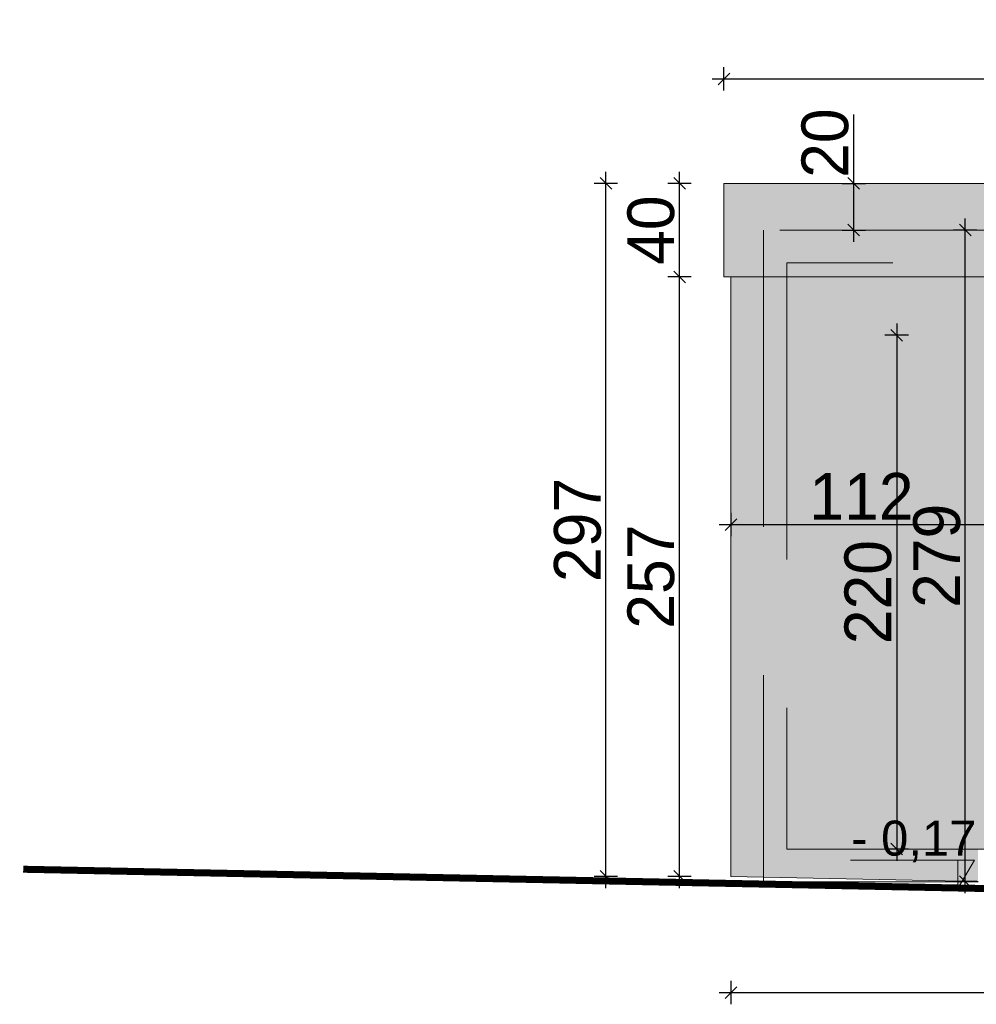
# Model space of a CAD drawing. Header units: millimetres. Extents: x 1962 to 3194, y -795 to -219.
# Tile 238 of 256: x 2763.08 to 2767.17, y -476.45 to -472.24. Entities that reach past the tile are written whole.
import ezdxf

# ---------------------------------------------------------------- set-up
doc = ezdxf.new("R2010")
doc.units = ezdxf.units.MM
doc.linetypes.add('HIDDEN', pattern=[9.525, 6.35, -3.175])
doc.layers.get('0').update_dxf_attribs({"lineweight": 5})
doc.layers.get('Defpoints').update_dxf_attribs({"lineweight": 9})
for name, color, linetype, lineweight in [('A_elewacje kolorystyka', 252, 'Continuous', 9), ('A_hidden', 137, 'HIDDEN', 9), ('A_koty wysokośc.', 53, 'Continuous', 9), ('A_przekrojowe', 42, 'Continuous', 9), ('A_widok', 142, 'Continuous', 9), ('A_wymiary kasetony elewacyjne', 64, 'Continuous', 9)]:
    doc.layers.add(name, color=color, linetype=linetype, lineweight=lineweight)
doc.styles.get("Standard").update_dxf_attribs({"font": 'arial.ttf'})
doc.styles.add('wymiary pzt', font='txt')
doc.dimstyles.new('wymiary detale', dxfattribs={"dimtxt": 0.2, "dimasz": 0.05, "dimexe": 0.05, "dimexo": 0, "dimgap": 0.02, "dimtad": 1, "dimdec": 0, "dimlfac": 100, "dimzin": 0, "dimtxsty": 'wymiary pzt', "dimblk": 'OBLIQUE', "dimcen": 0.1, "dimdle": 0.05, "dimadec": 1, "dimazin": 0, "dimtfac": 1, "dimtmove": 0, "dimatfit": 3, "dimfxl": 0, "dimarcsym": 0})

# ---------------------------------------------------------------- blocks, each defined once
blk = doc.blocks.new('zw$CA91')
at = {"layer": 'A_koty wysokośc.'}
h = blk.add_hatch(color=256, dxfattribs=at)
h.dxf.hatch_style = 1
h.paths.add_polyline_path([(-0.448, 0.753), (0, 0), (0, 0.753)])
blk.add_lwpolyline([(2.874, 0.753), (-0.448, 0.753), (0, 0), (0, 0.753)], dxfattribs=at)
blk = doc.blocks.new('_Oblique')
at = {"color": 0, "linetype": 'ByBlock', "lineweight": -2}
blk.add_line((-0.5, -0.5), (0.5, 0.5), dxfattribs=at)
blk = doc.blocks.new('*D259')
at = {"layer": 'A_wymiary kasetony elewacyjne', "color": 0, "lineweight": -2}
for p, q in [((2766.1222, -474.3488), (2766.1222, -474.4488)), ((2767.2402, -474.3488), (2767.2402, -474.4488)), ((2766.0722, -474.3988), (2767.2902, -474.3988))]:
    blk.add_line(p, q, dxfattribs=at)
at = {"layer": 'Defpoints', "color": 0}
for p in [(2766.1222, -473.338), (2767.2402, -473.338), (2767.2402, -474.3988)]:
    blk.add_point(p, dxfattribs=at)
at = {"layer": 'A_wymiary kasetony elewacyjne', "color": 0, "lineweight": -2, "xscale": 0.05, "yscale": 0.05, "zscale": 0.05}
for p, rotation in [((2766.1222, -474.3988), 180.000000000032), ((2767.2402, -474.3988), 3.204451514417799e-11)]:
    blk.add_blockref('_Oblique', p, dxfattribs=dict(at, rotation=rotation))
at = {"layer": 'A_wymiary kasetony elewacyjne', "color": 0, "insert": (2766.6812, -474.2778), "char_height": 0.2, "attachment_point": 5, "style": 'wymiary pzt'}
blk.add_mtext('112', dxfattribs=at)
blk = doc.blocks.new('*D433')
at = {"layer": 'A_wymiary kasetony elewacyjne', "color": 0, "lineweight": -2}
for p, q in [((2765.9027, -475.9552), (2765.9027, -473.288)), ((2765.9527, -473.338), (2765.8527, -473.338)), ((2765.9527, -475.9052), (2765.8527, -475.9052))]:
    blk.add_line(p, q, dxfattribs=at)
at = {"layer": 'Defpoints', "color": 0}
for p in [(2765.9027, -473.338), (2766.1222, -473.338), (2766.1222, -475.9052)]:
    blk.add_point(p, dxfattribs=at)
at = {"layer": 'A_wymiary kasetony elewacyjne', "color": 0, "lineweight": -2, "xscale": 0.05, "yscale": 0.05, "zscale": 0.05}
for p, rotation in [((2765.9027, -473.338), 89.99999999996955), ((2765.9027, -475.9052), 269.9999999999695)]:
    blk.add_blockref('_Oblique', p, dxfattribs=dict(at, rotation=rotation))
at = {"layer": 'A_wymiary kasetony elewacyjne', "color": 0, "insert": (2765.7807, -474.6216), "char_height": 0.2, "attachment_point": 5, "rotation": 90, "style": 'wymiary pzt'}
blk.add_mtext('257', dxfattribs=at)
blk = doc.blocks.new('*D435')
at = {"layer": 'A_wymiary kasetony elewacyjne', "color": 0, "lineweight": -2}
for p, q in [((2766.8318, -473.538), (2766.8318, -475.838)), ((2766.8818, -473.588), (2766.7818, -473.588)), ((2766.8818, -475.788), (2766.7818, -475.788))]:
    blk.add_line(p, q, dxfattribs=at)
at = {"layer": 'Defpoints', "color": 0}
for p in [(2767.2402, -473.588), (2766.8318, -475.788), (2768.2002, -475.788)]:
    blk.add_point(p, dxfattribs=at)
at = {"layer": 'A_wymiary kasetony elewacyjne', "color": 0, "lineweight": -2, "xscale": 0.05, "yscale": 0.05, "zscale": 0.05}
for p, rotation in [((2766.8318, -473.588), 90.00000000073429), ((2766.8318, -475.788), 270.0000000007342)]:
    blk.add_blockref('_Oblique', p, dxfattribs=dict(at, rotation=rotation))
at = {"layer": 'A_wymiary kasetony elewacyjne', "color": 0, "insert": (2766.7097, -474.688), "char_height": 0.2, "attachment_point": 5, "rotation": 90, "style": 'wymiary pzt'}
blk.add_mtext('220', dxfattribs=at)
blk = doc.blocks.new('*D436')
at = {"layer": 'A_wymiary kasetony elewacyjne', "color": 0, "lineweight": -2}
for p, q in [((2767.1252, -475.9772), (2767.1252, -473.088)), ((2767.1752, -473.138), (2767.0752, -473.138)), ((2767.1752, -475.9272), (2767.0752, -475.9272))]:
    blk.add_line(p, q, dxfattribs=at)
at = {"layer": 'Defpoints', "color": 0}
for p in [(2767.1252, -473.138), (2767.2402, -473.138), (2767.2402, -475.9272)]:
    blk.add_point(p, dxfattribs=at)
at = {"layer": 'A_wymiary kasetony elewacyjne', "color": 0, "lineweight": -2, "xscale": 0.05, "yscale": 0.05, "zscale": 0.05}
for p, rotation in [((2767.1252, -473.138), 90), ((2767.1252, -475.9272), 270)]:
    blk.add_blockref('_Oblique', p, dxfattribs=dict(at, rotation=rotation))
at = {"layer": 'A_wymiary kasetony elewacyjne', "color": 0, "insert": (2767.0041, -474.5326), "char_height": 0.2, "attachment_point": 5, "rotation": 90, "style": 'wymiary pzt'}
blk.add_mtext('279', dxfattribs=at)
blk = doc.blocks.new('*D443')
at = {"layer": 'A_wymiary kasetony elewacyjne', "color": 0, "lineweight": -2}
for p, q in [((2765.9027, -473.388), (2765.9027, -472.888)), ((2765.9527, -472.938), (2765.8527, -472.938)), ((2765.9527, -473.338), (2765.8527, -473.338))]:
    blk.add_line(p, q, dxfattribs=at)
at = {"layer": 'Defpoints', "color": 0}
for p in [(2765.9027, -472.938), (2766.0922, -472.938), (2766.1222, -473.338)]:
    blk.add_point(p, dxfattribs=at)
at = {"layer": 'A_wymiary kasetony elewacyjne', "color": 0, "lineweight": -2, "xscale": 0.05, "yscale": 0.05, "zscale": 0.05}
for p, rotation in [((2765.9027, -472.938), 90), ((2765.9027, -473.338), 270)]:
    blk.add_blockref('_Oblique', p, dxfattribs=dict(at, rotation=rotation))
at = {"layer": 'A_wymiary kasetony elewacyjne', "color": 0, "insert": (2765.7807, -473.138), "char_height": 0.2, "attachment_point": 5, "rotation": 90, "style": 'wymiary pzt'}
blk.add_mtext('40', dxfattribs=at)
blk = doc.blocks.new('*D444')
at = {"layer": 'A_wymiary kasetony elewacyjne', "color": 0, "lineweight": -2}
for p, q in [((2766.6478, -472.938), (2766.6478, -472.643)), ((2766.5978, -472.938), (2766.6978, -472.938)), ((2766.6478, -473.188), (2766.6478, -472.938)), ((2766.5978, -473.138), (2766.6978, -473.138))]:
    blk.add_line(p, q, dxfattribs=at)
at = {"layer": 'Defpoints', "color": 0}
for p in [(2766.0922, -472.938), (2766.6478, -472.938), (2766.0922, -473.138)]:
    blk.add_point(p, dxfattribs=at)
at = {"layer": 'A_wymiary kasetony elewacyjne', "color": 0, "lineweight": -2, "xscale": 0.05, "yscale": 0.05, "zscale": 0.05}
for p, rotation in [((2766.6478, -472.938), 90), ((2766.6478, -473.138), 270)]:
    blk.add_blockref('_Oblique', p, dxfattribs=dict(at, rotation=rotation))
at = {"layer": 'A_wymiary kasetony elewacyjne', "color": 0, "insert": (2766.5257, -472.7655), "char_height": 0.2, "attachment_point": 5, "rotation": 90, "style": 'wymiary pzt'}
blk.add_mtext('20', dxfattribs=at)
blk = doc.blocks.new('*D508')
at = {"layer": 'A_wymiary kasetony elewacyjne', "color": 0, "lineweight": -2}
for p, q in [((2765.5875, -475.9552), (2765.5875, -472.888)), ((2765.6375, -472.938), (2765.5375, -472.938)), ((2765.6375, -475.9052), (2765.5375, -475.9052))]:
    blk.add_line(p, q, dxfattribs=at)
at = {"layer": 'Defpoints', "color": 0}
for p in [(2765.5875, -472.938), (2766.1222, -472.938), (2766.1222, -475.9052)]:
    blk.add_point(p, dxfattribs=at)
at = {"layer": 'A_wymiary kasetony elewacyjne', "color": 0, "lineweight": -2, "xscale": 0.05, "yscale": 0.05, "zscale": 0.05}
for p, rotation in [((2765.5875, -472.938), 90), ((2765.5875, -475.9052), 270)]:
    blk.add_blockref('_Oblique', p, dxfattribs=dict(at, rotation=rotation))
at = {"layer": 'A_wymiary kasetony elewacyjne', "color": 0, "insert": (2765.4665, -474.4216), "char_height": 0.2, "attachment_point": 5, "rotation": 90, "style": 'wymiary pzt'}
blk.add_mtext('297', dxfattribs=at)
blk = doc.blocks.new('*D640')
at = {"layer": 'A_wymiary kasetony elewacyjne', "color": 0, "lineweight": -2}
for p, q in [((2766.0922, -472.5402), (2766.0922, -472.4402)), ((2781.1062, -472.5402), (2781.1062, -472.4402)), ((2766.0422, -472.4902), (2781.1562, -472.4902))]:
    blk.add_line(p, q, dxfattribs=at)
at = {"layer": 'Defpoints', "color": 0}
for p in [(2781.1062, -472.4902), (2766.0922, -472.938), (2781.1062, -472.938)]:
    blk.add_point(p, dxfattribs=at)
at = {"layer": 'A_wymiary kasetony elewacyjne', "color": 0, "lineweight": -2, "xscale": 0.05, "yscale": 0.05, "zscale": 0.05, "rotation": 180}
blk.add_blockref('_Oblique', (2766.0922, -472.4902), dxfattribs=at)
at = {"layer": 'A_wymiary kasetony elewacyjne', "color": 0, "lineweight": -2, "xscale": 0.05, "yscale": 0.05, "zscale": 0.05}
blk.add_blockref('_Oblique', (2781.1062, -472.4902), dxfattribs=at)
at = {"layer": 'A_wymiary kasetony elewacyjne', "color": 0, "insert": (2773.5992, -472.3681), "char_height": 0.2, "attachment_point": 5, "style": 'wymiary pzt'}
blk.add_mtext('1501', dxfattribs=at)
blk = doc.blocks.new('*D641')
at = {"layer": 'A_wymiary kasetony elewacyjne', "color": 0, "lineweight": -2}
for p, q in [((2766.1222, -476.3527), (2766.1222, -476.4527)), ((2781.0762, -476.3527), (2781.0762, -476.4527)), ((2766.0722, -476.4027), (2781.1262, -476.4027))]:
    blk.add_line(p, q, dxfattribs=at)
at = {"layer": 'Defpoints', "color": 0}
for p in [(2766.1222, -475.9052), (2781.0762, -475.9052), (2781.0762, -476.4027)]:
    blk.add_point(p, dxfattribs=at)
at = {"layer": 'A_wymiary kasetony elewacyjne', "color": 0, "lineweight": -2, "xscale": 0.05, "yscale": 0.05, "zscale": 0.05, "rotation": 180}
blk.add_blockref('_Oblique', (2766.1222, -476.4027), dxfattribs=at)
at = {"layer": 'A_wymiary kasetony elewacyjne', "color": 0, "lineweight": -2, "xscale": 0.05, "yscale": 0.05, "zscale": 0.05}
blk.add_blockref('_Oblique', (2781.0762, -476.4027), dxfattribs=at)
at = {"layer": 'A_wymiary kasetony elewacyjne', "color": 0, "insert": (2773.5992, -476.2806), "char_height": 0.2, "attachment_point": 5, "style": 'wymiary pzt'}
blk.add_mtext('1495', dxfattribs=at)

msp = doc.modelspace()

# ---------------------------------------------------------------- hatches: boundary and pattern name
at = {"layer": 'A_elewacje kolorystyka'}
h = msp.add_hatch(color=256, dxfattribs=at)
h.dxf.hatch_style = 1
h.paths.add_polyline_path([(2766.0922, -472.938), (2766.0922, -473.338), (2766.1222, -473.338), (2768.6502, -473.338), (2768.6502, -472.938)])
h = msp.add_hatch(color=9, dxfattribs=at)
h.dxf.hatch_style = 1
h.paths.add_polyline_path([(2766.1222, -475.9052), (2766.2622, -475.908), (2767.1802, -475.9264), (2767.1802, -475.788), (2767.2402, -475.788), (2767.2402, -473.588), (2767.2402, -473.338), (2766.1222, -473.338)])

# ---------------------------------------------------------------- linework, layer by layer
at = {"layer": 'A_hidden', "ltscale": 0.2}
for p, q in [((2780.9362, -473.138), (2766.2622, -473.138)), ((2766.2622, -473.138), (2766.2622, -475.908))]:
    msp.add_line(p, q, dxfattribs=at)
msp.add_lwpolyline([(2766.3622, -475.788), (2768.7202, -475.788), (2768.7202, -473.278), (2766.3622, -473.278)], close=True, dxfattribs=at)
at = {"layer": 'A_przekrojowe', "const_width": 0.03}
msp.add_lwpolyline([(2763.0932, -475.8744), (2783.3972, -476.2818)], dxfattribs=at)
at = {"layer": 'A_widok'}
for p, q in [((2766.0922, -472.938), (2766.0922, -473.338)), ((2781.1062, -472.938), (2766.0922, -472.938)), ((2781.1062, -473.338), (2766.0922, -473.338)), ((2766.1222, -473.338), (2766.1222, -475.9052)), ((2766.1222, -475.9052), (2767.1802, -475.9264)), ((2766.2622, -475.928), (2766.2622, -475.908)), ((2766.2622, -475.928), (2767.1802, -475.928))]:
    msp.add_line(p, q, dxfattribs=at)
msp.add_lwpolyline([(2766.2622, -475.938), (2766.5622, -475.938), (2766.5622, -475.928), (2766.2622, -475.928)], close=True, dxfattribs=at)

# ---------------------------------------------------------------- block references
at = {"layer": 'A_koty wysokośc.', "xscale": -0.16, "yscale": 0.16, "zscale": 0.16}
msp.add_blockref('zw$CA91', (2767.0934, -475.9564), dxfattribs=at)

# ---------------------------------------------------------------- texts
at = {"layer": 'A_koty wysokośc.', "insert": (2766.6371, -475.7552), "char_height": 0.15, "width": 1.778312, "attachment_point": 4}
msp.add_mtext('- 0,17', dxfattribs=at)

# ---------------------------------------------------------------- dimensions: what is measured, and where the dimension line sits
at = {"layer": 'A_wymiary kasetony elewacyjne'}
for p1, p2, distance, picture, middle in [((2766.0922, -472.938), (2781.1062, -472.938), 0.4478, '*D640', (2773.5992, -472.3681)), ((2766.0922, -473.138), (2766.0922, -472.938), -0.5556, '*D444', (2766.5257, -472.7655)), ((2766.1222, -475.9052), (2766.1222, -472.938), 0.5347, '*D508', (2765.4665, -474.4216)), ((2767.2402, -475.9272), (2767.2402, -473.138), 0.115, '*D436', (2767.0041, -474.5326)), ((2766.1222, -475.9052), (2766.1222, -473.338), 0.2195, '*D433', (2765.7807, -474.6216)), ((2766.1222, -473.338), (2767.2402, -473.338), -1.0608, '*D259', (2766.6812, -474.2778)), ((2766.1222, -475.9052), (2781.0762, -475.9052), -0.4975, '*D641', (2773.5992, -476.2806))]:
    dim = msp.add_aligned_dim(p1=p1, p2=p2, distance=distance, dimstyle='wymiary detale', dxfattribs=at)
    dim.commit()
    dim.dimension.update_dxf_attribs({"geometry": picture, "text_midpoint": middle})
for base, p1, p2, angle, picture, middle in [((2765.9027, -472.938), (2766.1222, -473.338), (2766.0922, -472.938), 90, '*D443', (2765.7807, -473.138)), ((2766.8318, -475.788), (2767.2402, -473.588), (2768.2002, -475.788), 270, '*D435', (2766.7097, -474.688))]:
    dim = msp.add_linear_dim(base=base, p1=p1, p2=p2, angle=angle, dimstyle='wymiary detale', override={"dimtmove": 1}, dxfattribs=at)
    dim.commit()
    dim.dimension.update_dxf_attribs({"geometry": picture, "text_midpoint": middle})

doc.saveas('drawing.dxf')
